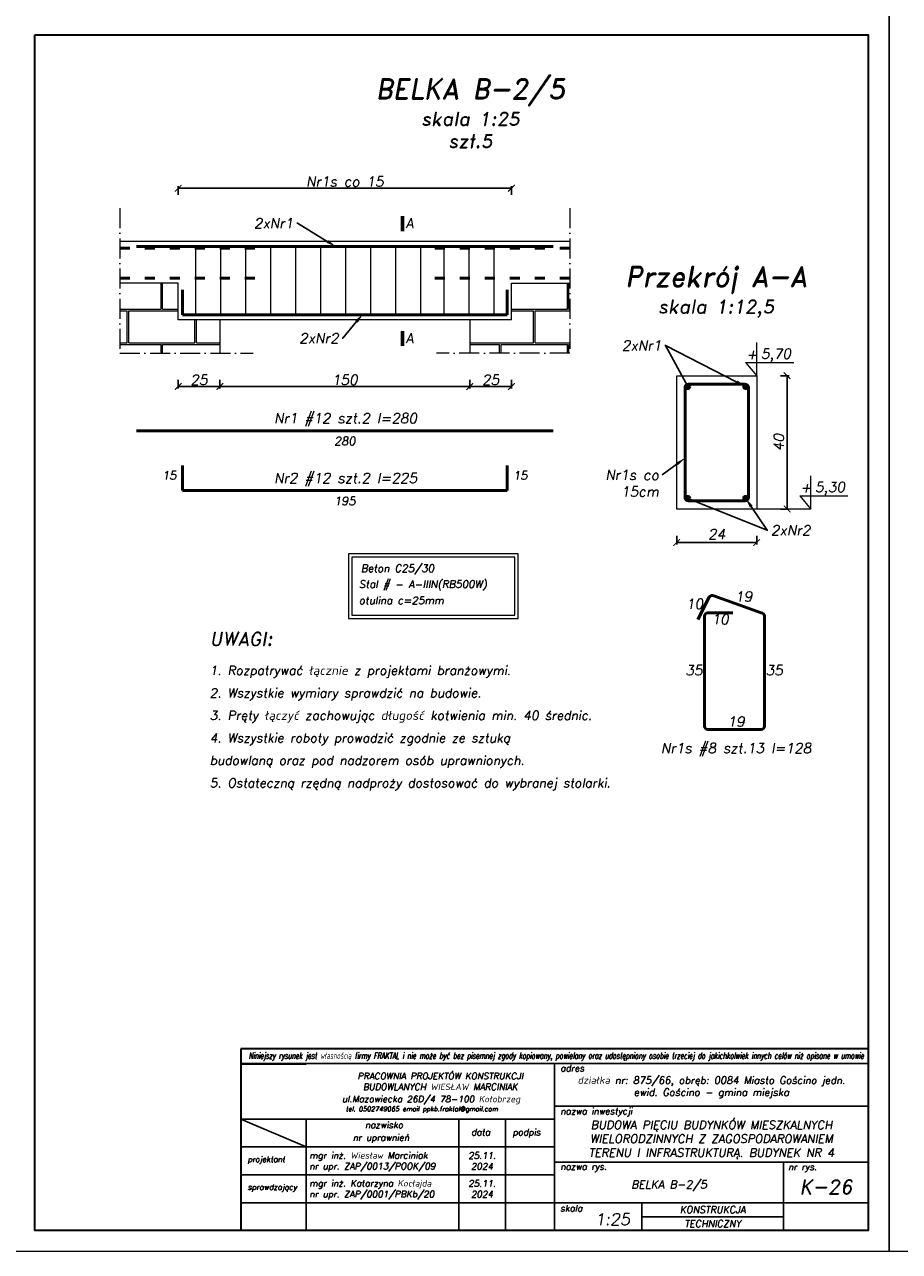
# Model space of a CAD drawing. Header units: millimetres. Extents: x 295948 to 312016, y 6878 to 18016.
# Tile 43 of 252: x 303148 to 303673, y 10591 to 11327. Entities that reach past the tile are written whole.
import ezdxf
from ezdxf import colors
from ezdxf.entities.mleader import LeaderData, LeaderLine
from ezdxf.math import Vec2, Vec3

# ---------------------------------------------------------------- set-up
doc = ezdxf.new("R2010")
doc.units = ezdxf.units.MM
doc.linetypes.add('ACAD_ISO03W100', pattern=[30, 12, -18])
doc.linetypes.add('ACAD_ISO10W100', pattern=[18, 12, -3, 0, -3])
for name, color, linetype, lineweight in [('konstrukcja', 3, 'Continuous', 35), ('konstrukcja fundamenty', 6, 'ACAD_ISO10W100', 35), ('konstrukcja wymiary', 1, 'Continuous', 13), ('kreskowanie', 253, 'Continuous', 0), ('opisy', 2, 'Continuous', 18), ('osie', 5, 'ACAD_ISO10W100', 13), ('zbrojenie', 4, 'Continuous', 50), ('ściana konstrukcja', 107, 'Continuous', 18)]:
    doc.layers.add(name, color=color, linetype=linetype, lineweight=lineweight)
doc.layers.add('tabelka', color=5, linetype='Continuous')
doc.styles.add('KONSTRUKCJA', font='romand.shx', dxfattribs={"oblique": 10})
doc.styles.add('konstrukcja3', font='romand.shx', dxfattribs={"oblique": 10, "height": 6})
doc.styles.add('mój opis', font='romand.shx', dxfattribs={"oblique": 20})
doc.styles.get("Standard").update_dxf_attribs({"font": 'romand.shx', "oblique": 10})
doc.dimstyles.new('125', dxfattribs={"dimtxt": 6, "dimasz": 4, "dimexe": 1.25, "dimexo": 0.625, "dimgap": 1, "dimtad": 1, "dimdec": 0, "dimtxsty": 'konstrukcja3', "dimblk": 'ARCHTICK', "dimcen": 2.5, "dimadec": 0, "dimazin": 0, "dimtfac": 1, "dimtdec": 0, "dimtix": 1, "dimtmove": 0, "dimatfit": 3, "dimfxl": 4, "dimfxlon": 1, "dimarcsym": 0})
doc.dimstyles.new('125 do 112.5', dxfattribs={"dimtxt": 6, "dimasz": 4, "dimexe": 1.25, "dimexo": 0.625, "dimgap": 2, "dimtad": 1, "dimdec": 0, "dimlfac": 0.5, "dimrnd": 0.5, "dimtxsty": 'konstrukcja3', "dimblk": 'ARCHTICK', "dimcen": 2.5, "dimadec": 0, "dimazin": 0, "dimtfac": 1, "dimtdec": 0, "dimtix": 1, "dimtmove": 0, "dimatfit": 3, "dimfxl": 4, "dimfxlon": 1, "dimarcsym": 0})

# ---------------------------------------------------------------- blocks, each defined once
blk = doc.blocks.new('_ArchTick')
at = {"color": 0, "linetype": 'ByBlock', "lineweight": 13, "const_width": 0.15}
blk.add_lwpolyline([(-0.5, -0.5), (0.5, 0.5)], dxfattribs=at)
blk = doc.blocks.new('*D671')
at = {"layer": 'Defpoints', "color": 0, "transparency": 16777216}
for p in [(303414.73, 11149.73), (303439.73, 11149.73), (303414.73, 11109.73)]:
    blk.add_point(p, dxfattribs=at)
at = {"layer": 'konstrukcja wymiary', "color": 0, "lineweight": -2, "transparency": 16777216}
for p, q in [((303414.73, 11113.73), (303414.73, 11108.48)), ((303439.73, 11113.73), (303439.73, 11108.48)), ((303439.73, 11109.73), (303414.73, 11109.73))]:
    blk.add_line(p, q, dxfattribs=at)
at = {"layer": 'konstrukcja wymiary', "color": 0, "lineweight": -2, "transparency": 16777216, "xscale": 4, "yscale": 4, "zscale": 4, "rotation": 180}
blk.add_blockref('_ArchTick', (303414.73, 11109.73), dxfattribs=at)
at = {"layer": 'konstrukcja wymiary', "color": 0, "lineweight": -2, "transparency": 16777216, "xscale": 4, "yscale": 4, "zscale": 4}
blk.add_blockref('_ArchTick', (303439.73, 11109.73), dxfattribs=at)
at = {"layer": 'konstrukcja wymiary', "color": 0, "transparency": 16777216, "insert": (303427.23, 11113.73), "char_height": 6, "attachment_point": 5, "style": 'konstrukcja3'}
blk.add_mtext('25', dxfattribs=at)
blk = doc.blocks.new('*D672')
at = {"layer": 'Defpoints', "color": 0, "transparency": 16777216}
for p in [(303414.73, 11149.73), (303264.73, 11129.73), (303264.73, 11109.73)]:
    blk.add_point(p, dxfattribs=at)
at = {"layer": 'konstrukcja wymiary', "color": 0, "lineweight": -2, "transparency": 16777216}
for p, q in [((303264.73, 11113.73), (303264.73, 11108.48)), ((303414.73, 11113.73), (303414.73, 11108.48)), ((303414.73, 11109.73), (303264.73, 11109.73))]:
    blk.add_line(p, q, dxfattribs=at)
at = {"layer": 'konstrukcja wymiary', "color": 0, "lineweight": -2, "transparency": 16777216, "xscale": 4, "yscale": 4, "zscale": 4, "rotation": 180}
blk.add_blockref('_ArchTick', (303264.73, 11109.73), dxfattribs=at)
at = {"layer": 'konstrukcja wymiary', "color": 0, "lineweight": -2, "transparency": 16777216, "xscale": 4, "yscale": 4, "zscale": 4}
blk.add_blockref('_ArchTick', (303414.73, 11109.73), dxfattribs=at)
at = {"layer": 'konstrukcja wymiary', "color": 0, "transparency": 16777216, "insert": (303339.73, 11113.73), "char_height": 6, "attachment_point": 5, "style": 'konstrukcja3'}
blk.add_mtext('150', dxfattribs=at)
blk = doc.blocks.new('*D673')
at = {"layer": 'Defpoints', "color": 0, "transparency": 16777216}
for p in [(303239.73, 11149.73), (303264.73, 11129.73), (303239.73, 11109.73)]:
    blk.add_point(p, dxfattribs=at)
at = {"layer": 'konstrukcja wymiary', "color": 0, "lineweight": -2, "transparency": 16777216}
for p, q in [((303239.73, 11113.73), (303239.73, 11108.48)), ((303264.73, 11113.73), (303264.73, 11108.48)), ((303264.73, 11109.73), (303239.73, 11109.73))]:
    blk.add_line(p, q, dxfattribs=at)
at = {"layer": 'konstrukcja wymiary', "color": 0, "lineweight": -2, "transparency": 16777216, "xscale": 4, "yscale": 4, "zscale": 4, "rotation": 180}
blk.add_blockref('_ArchTick', (303239.73, 11109.73), dxfattribs=at)
at = {"layer": 'konstrukcja wymiary', "color": 0, "lineweight": -2, "transparency": 16777216, "xscale": 4, "yscale": 4, "zscale": 4}
blk.add_blockref('_ArchTick', (303264.73, 11109.73), dxfattribs=at)
at = {"layer": 'konstrukcja wymiary', "color": 0, "transparency": 16777216, "insert": (303252.23, 11113.73), "char_height": 6, "attachment_point": 5, "style": 'konstrukcja3'}
blk.add_mtext('25', dxfattribs=at)
blk = doc.blocks.new('*D670')
at = {"layer": 'Defpoints', "color": 0, "transparency": 16777216}
for p in [(303439.73, 11228.73), (303239.73, 11149.73), (303439.73, 11149.73)]:
    blk.add_point(p, dxfattribs=at)
at = {"layer": 'konstrukcja wymiary', "color": 0, "lineweight": -2, "transparency": 16777216}
for p, q in [((303239.73, 11224.73), (303239.73, 11229.98)), ((303239.73, 11228.73), (303439.73, 11228.73)), ((303439.73, 11224.73), (303439.73, 11229.98))]:
    blk.add_line(p, q, dxfattribs=at)
at = {"layer": 'konstrukcja wymiary', "color": 0, "lineweight": -2, "transparency": 16777216, "xscale": 4, "yscale": 4, "zscale": 4, "rotation": 180}
blk.add_blockref('_ArchTick', (303239.73, 11228.73), dxfattribs=at)
at = {"layer": 'konstrukcja wymiary', "color": 0, "lineweight": -2, "transparency": 16777216, "xscale": 4, "yscale": 4, "zscale": 4}
blk.add_blockref('_ArchTick', (303439.73, 11228.73), dxfattribs=at)
at = {"layer": 'konstrukcja wymiary', "color": 0, "transparency": 16777216, "insert": (303339.73, 11232.73), "char_height": 6, "attachment_point": 5, "style": 'konstrukcja3'}
blk.add_mtext('Nr1s co 15', dxfattribs=at)
blk = doc.blocks.new('*D678')
at = {"layer": 'Defpoints', "color": 0, "transparency": 16777216}
for p in [(303538.89, 11036.15), (303586.89, 11036.15), (303538.89, 11016.15)]:
    blk.add_point(p, dxfattribs=at)
at = {"layer": 'konstrukcja wymiary', "color": 0, "lineweight": -2, "transparency": 16777216}
for p, q in [((303538.89, 11020.15), (303538.89, 11014.9)), ((303586.89, 11016.15), (303538.89, 11016.15)), ((303586.89, 11020.15), (303586.89, 11014.9))]:
    blk.add_line(p, q, dxfattribs=at)
at = {"layer": 'konstrukcja wymiary', "color": 0, "lineweight": -2, "transparency": 16777216, "xscale": 4, "yscale": 4, "zscale": 4, "rotation": 180}
blk.add_blockref('_ArchTick', (303538.89, 11016.15), dxfattribs=at)
at = {"layer": 'konstrukcja wymiary', "color": 0, "lineweight": -2, "transparency": 16777216, "xscale": 4, "yscale": 4, "zscale": 4}
blk.add_blockref('_ArchTick', (303586.89, 11016.15), dxfattribs=at)
at = {"layer": 'konstrukcja wymiary', "color": 0, "transparency": 16777216, "insert": (303562.89, 11021.15), "char_height": 6, "attachment_point": 5, "style": 'konstrukcja3'}
blk.add_mtext('24', dxfattribs=at)
blk = doc.blocks.new('*D679')
at = {"layer": 'Defpoints', "color": 0, "transparency": 16777216}
for p in [(303586.89, 11116.15), (303586.89, 11036.15), (303605.15, 11036.15)]:
    blk.add_point(p, dxfattribs=at)
at = {"layer": 'konstrukcja wymiary', "color": 0, "lineweight": -2, "transparency": 16777216}
for p, q in [((303601.15, 11116.15), (303606.4, 11116.15)), ((303605.15, 11116.15), (303605.15, 11036.15)), ((303601.15, 11036.15), (303606.4, 11036.15))]:
    blk.add_line(p, q, dxfattribs=at)
at = {"layer": 'konstrukcja wymiary', "color": 0, "lineweight": -2, "transparency": 16777216, "xscale": 4, "yscale": 4, "zscale": 4}
for p, rotation in [((303605.15, 11116.15), 90), ((303605.15, 11036.15), 270)]:
    blk.add_blockref('_ArchTick', p, dxfattribs=dict(at, rotation=rotation))
at = {"layer": 'konstrukcja wymiary', "color": 0, "transparency": 16777216, "insert": (303600.15, 11076.15), "char_height": 6, "attachment_point": 5, "rotation": 90, "style": 'konstrukcja3'}
blk.add_mtext('40', dxfattribs=at)

msp = doc.modelspace()

# ---------------------------------------------------------------- hatches: boundary and pattern name
at = {"layer": 'kreskowanie'}
h = msp.add_hatch(dxfattribs=at)
h.set_pattern_fill('AR-B816C', color=256, scale=0.1, style=0)
h.set_pattern_definition([(0, (89281.087, 3799.364), (20.32, 20.32), [39.6875, -0.9525]), (0, (89260.767, 3800.317), (20.32, 20.32), [39.6875, -0.9525]), (90, (89281.087, 3799.364), (-20.32, 20.32), [-21.2725, 19.3675]), (90, (89280.135, 3799.364), (-20.32, 20.32), [-21.2725, 19.3675])])
h.paths.add_polyline_path([(303474.733, 11129.728), (303474.733, 11171.728), (303439.733, 11171.728), (303439.733, 11149.728), (303414.733, 11149.728), (303414.733, 11129.728)])
h.paths.add_polyline_path([(303204.733, 11129.728), (303264.733, 11129.728), (303264.733, 11149.728), (303239.733, 11149.728), (303239.733, 11171.728), (303204.733, 11171.728)])
at = {"layer": 'zbrojenie'}
h = msp.add_hatch(color=256, dxfattribs=at)
edge = h.paths.add_edge_path()
edge.add_arc((303545.491, 11109.695), 1.2, 0, 360)
h = msp.add_hatch(color=256, dxfattribs=at)
edge = h.paths.add_edge_path()
edge.add_arc((303580.286, 11109.695), 1.2, 0, 360)
h = msp.add_hatch(color=256, dxfattribs=at)
edge = h.paths.add_edge_path()
edge.add_arc((303545.491, 11042.614), 1.2, 0, 360)
h = msp.add_hatch(color=256, dxfattribs=at)
edge = h.paths.add_edge_path()
edge.add_arc((303580.286, 11042.614), 1.2, 0, 360)

# ---------------------------------------------------------------- linework, layer by layer
msp.add_line((303277.394, 10703.142), (303316.429, 10703.142))
at = {"layer": 'konstrukcja'}
msp.add_lwpolyline([(303153.785, 11320.687), (303653.785, 11320.687), (303653.785, 10603.187), (303153.785, 10603.187)], close=True, dxfattribs=at)
at = {"layer": 'konstrukcja fundamenty', "linetype": 'Continuous'}
for p, q in [((303653.785, 10712.336), (303277.394, 10712.336)), ((303277.394, 10712.336), (303277.394, 10603.187)), ((303277.394, 10703.558), (303277.394, 10603.187))]:
    msp.add_line(p, q, dxfattribs=at)
at = {"layer": 'konstrukcja wymiary', "lineweight": 60}
for p, q in [((303374.424, 11203.01), (303374.424, 11211.884)), ((303374.424, 11134.039), (303374.424, 11142.913))]:
    msp.add_line(p, q, dxfattribs=at)
at = {"layer": 'konstrukcja wymiary'}
for p, q in [((303250.255, 11152.228), (303250.255, 11194.228)), ((303265.255, 11152.228), (303265.255, 11194.228)), ((303280.255, 11152.228), (303280.255, 11194.228)), ((303295.255, 11152.228), (303295.255, 11194.228)), ((303310.255, 11152.228), (303310.255, 11194.228)), ((303325.255, 11152.228), (303325.255, 11194.228)), ((303340.255, 11152.228), (303340.255, 11194.228)), ((303355.255, 11152.228), (303355.255, 11194.228)), ((303370.255, 11152.228), (303370.255, 11194.228)), ((303385.255, 11152.228), (303385.255, 11194.228)), ((303399.255, 11152.228), (303399.255, 11194.228)), ((303414.255, 11152.228), (303414.255, 11194.228)), ((303429.255, 11152.228), (303429.255, 11194.228)), ((303619.327, 11036.155), (303586.888, 11036.155))]:
    msp.add_line(p, q, dxfattribs=at)
for points in [[(303141.285, 11333.187), (303666.285, 11333.187), (303666.285, 10590.687), (303141.285, 10590.687)], [(303666.285, 11333.187), (304191.285, 11333.187), (304191.285, 10590.687), (303666.285, 10590.687)], [(303341.965, 10970.589), (303443.795, 10970.589), (303443.795, 11009.291), (303341.965, 11009.291)], [(303343.965, 10972.589), (303441.795, 10972.589), (303441.795, 11007.291), (303343.965, 11007.291)]]:
    msp.add_lwpolyline(points, close=True, dxfattribs=at)
at = {"layer": 'opisy'}
for p, q in [((303586.888, 11116.155), (303586.888, 11136.155)), ((303580.229, 11124.044), (303609.062, 11124.044)), ((303580.229, 11124.044), (303586.888, 11116.155)), ((303619.327, 11036.155), (303619.327, 11056.155)), ((303612.668, 11044.044), (303641.501, 11044.044)), ((303612.668, 11044.044), (303619.327, 11036.155))]:
    msp.add_line(p, q, dxfattribs=at)
at = {"layer": 'osie'}
for p, q in [((303204.733, 11216.728), (303204.733, 11129.728)), ((303474.733, 11216.728), (303474.733, 11129.728)), ((303204.733, 11129.728), (303284.733, 11129.728)), ((303474.733, 11129.728), (303394.733, 11129.728))]:
    msp.add_line(p, q, dxfattribs=at)
at = {"layer": 'tabelka', "color": 2, "linetype": 'ByBlock'}
for p, q in [((303653.785, 10703.558), (303277.394, 10703.558)), ((303653.785, 10703.558), (303277.394, 10703.558)), ((303465.589, 10703.558), (303465.589, 10603.187)), ((303465.589, 10703.558), (303465.589, 10603.187)), ((303653.785, 10703.558), (303653.785, 10603.187)), ((303653.785, 10703.558), (303653.785, 10603.187)), ((303465.589, 10677.784), (303653.785, 10677.784)), ((303277.394, 10670.101), (303465.589, 10670.101)), ((303277.394, 10670.101), (303316.56, 10653.373)), ((303277.394, 10670.101), (303465.589, 10670.101)), ((303277.394, 10670.101), (303316.56, 10653.373)), ((303316.56, 10670.101), (303316.56, 10603.187)), ((303316.56, 10670.101), (303316.56, 10603.187)), ((303408.043, 10670.101), (303408.043, 10603.187)), ((303408.043, 10670.101), (303408.043, 10603.187)), ((303436.075, 10670.101), (303436.075, 10603.187)), ((303277.394, 10653.373), (303465.589, 10653.373)), ((303277.394, 10653.373), (303465.589, 10653.373)), ((303465.589, 10644.316), (303653.785, 10644.316)), ((303465.589, 10644.316), (303653.785, 10644.316)), ((303603.027, 10644.316), (303603.027, 10603.187)), ((303603.027, 10644.316), (303603.027, 10603.187)), ((303277.394, 10636.644), (303465.589, 10636.644)), ((303277.394, 10636.644), (303465.589, 10636.644)), ((303277.394, 10619.916), (303653.785, 10619.916)), ((303277.394, 10619.916), (303603.027, 10619.916)), ((303517.866, 10619.916), (303517.866, 10603.187)), ((303517.866, 10619.916), (303517.866, 10603.187)), ((303517.866, 10611.552), (303603.027, 10611.552)), ((303277.394, 10603.187), (303653.785, 10603.187)), ((303277.394, 10603.187), (303653.785, 10603.187)), ((303319.215, 10603.187), (303653.785, 10603.187)), ((303319.215, 10603.187), (303653.785, 10603.187))]:
    msp.add_line(p, q, dxfattribs=at)
at = {"layer": 'zbrojenie', "linetype": 'ACAD_ISO03W100', "ltscale": 0.5}
for p, q in [((303285.733, 11192.728), (303204.733, 11192.728)), ((303393.733, 11192.728), (303474.733, 11192.728)), ((303285.733, 11174.728), (303204.733, 11174.728)), ((303393.733, 11174.728), (303474.733, 11174.728))]:
    msp.add_line(p, q, dxfattribs=at)
at = {"layer": 'zbrojenie'}
for p, q in [((303214.733, 11193.728), (303464.733, 11193.728)), ((303242.233, 11152.728), (303242.233, 11167.728)), ((303437.233, 11152.728), (303437.233, 11167.728)), ((303242.233, 11152.728), (303437.233, 11152.728)), ((303214.733, 11083.212), (303464.733, 11083.212)), ((303242.233, 11047.316), (303242.233, 11062.316)), ((303437.233, 11047.316), (303437.233, 11062.316)), ((303242.233, 11047.316), (303437.233, 11047.316)), ((303558.382, 10983.296), (303551.469, 10969.984)), ((303561.079, 10984.149), (303589.511, 10973.921)), ((303555.511, 10905.921), (303555.511, 10971.921)), ((303557.511, 10973.921), (303572.511, 10973.921)), ((303591.511, 10971.921), (303591.511, 10905.921)), ((303589.511, 10903.921), (303557.511, 10903.921))]:
    msp.add_line(p, q, dxfattribs=at)
msp.add_lwpolyline([(303579.888, 11041.155), (303545.888, 11041.155, -0.4142136), (303543.888, 11043.155), (303543.888, 11109.155, -0.4142136), (303545.888, 11111.155), (303579.888, 11111.155, -0.4142136), (303581.888, 11109.155), (303581.888, 11043.155, -0.4142136)], format="xyb", close=True, dxfattribs=at)
for centre in [(303545.491, 11109.695), (303580.286, 11109.695), (303545.491, 11042.614), (303580.286, 11042.614)]:
    msp.add_circle(centre, 1.2, dxfattribs=at)
for centre, start, end in [((303560.157, 10982.374), 62.556395, 152.556395), ((303557.511, 10971.921), 90, 180), ((303589.511, 10971.921), 0, 90), ((303557.511, 10905.921), 180, 270), ((303589.511, 10905.921), 270, 0)]:
    msp.add_arc(centre, 2, start, end, dxfattribs=at)
at = {"layer": 'ściana konstrukcja'}
for p, q in [((303474.733, 11196.728), (303204.733, 11196.728)), ((303239.733, 11171.728), (303204.733, 11171.728)), ((303239.733, 11149.728), (303239.733, 11171.728)), ((303439.733, 11149.728), (303439.733, 11171.728)), ((303439.733, 11171.728), (303474.733, 11171.728)), ((303439.733, 11149.728), (303239.733, 11149.728)), ((303264.733, 11149.728), (303264.733, 11129.728)), ((303414.733, 11149.728), (303414.733, 11129.728)), ((303538.888, 11116.155), (303586.888, 11116.155)), ((303538.888, 11036.155), (303538.888, 11116.155)), ((303586.888, 11116.155), (303586.888, 11036.155)), ((303586.888, 11036.155), (303538.888, 11036.155))]:
    msp.add_line(p, q, dxfattribs=at)

# ---------------------------------------------------------------- texts
at = {"insert": (303281.984, 10710.108), "char_height": 3.801927, "width": 361.1286, "attachment_point": 1}
msp.add_mtext('{\\Fsimplex|c238;\\W0.6;Niniejszy rysunek jest własnością firmy FRAKTAL i nie może być bez pisemnej zgody kopiowany, powielany oraz udostępniony osobie trzeciej do jakichkolwiek innych celów niż opisane w umowie}', dxfattribs=at)
at = {"style": 'mój opis'}
for s, insert, char_height, width, attachment_point in [('\\pxqc;{\\Q10;PRACOWNIA PROJEKTÓW KONSTRUKCJI\\PBUDOWLANYCH WIESŁAW MARCINIAK}', (303301.187, 10697.868), 3.87233, 191.63894, 1), ('{\\Q10;adres}', (303469.043, 10702.597), 3.87233, 191.63894, 1), ('\\pxqc;{\\Q10;działka nr: 875/66, obręb: 0084 Miasto Gościno jedn. ewid. Gościno - gmina miejska }', (303559.687, 10689.113), 4.33333, 188.19538, 5), ('{\\Q10;ul.Mazowiecka 26D/4 78-100 Kołobrzeg\\P\\pxql;\\H0.85511x; \\H0.85714x;tel. 0502749065 email ppkb.fraktal@gmail.com}', (303337.992, 10684.074), 3.87233, 191.63894, 1), ('{\\Q10;nazwa inwestycji}', (303469.043, 10676.822), 3.87233, 191.63894, 1), ('{\\Q10;nazwisko}', (303351.822, 10668.532), 3.87233, 191.63894, 1), ('\\pxsm1,qc;{\\Q10;BUDOWA PIĘCIU BUDYNKÓW MIESZKALNYCH WIELORODZINNYCH Z ZAGOSPODAROWANIEM TERENU I INFRASTRUKTURĄ. BUDYNEK NR 4}', (303559.687, 10657.72), 4.999995, 188.19538, 5), ('{\\Q10;nr uprawnień}', (303344.513, 10661.018), 3.87233, 191.63894, 1), ('{\\Q10;data}', (303415.496, 10664.229), 3.87233, 191.63894, 1), ('{\\Q10;podpis}', (303440.401, 10664.229), 3.87233, 191.63894, 1), ('\\pxt20;{\\Q10;projektant}', (303281.418, 10647.664), 3.31128, 191.63894, 1), ('{\\Q10;mgr inż. Wiesław Marciniak}', (303318.44, 10650.258), 3.87233, 191.63894, 1), ('{\\Q10;25.11.\\P2024}', (303422.059, 10645.009), 3.87233, 28.03215, 5), ('\\A1;{\\Q10;nr upr. ZAP/0013/POOK/09}', (303318.44, 10643.782), 3.87233, 191.63894, 1), ('{\\Q10;nazwa rys.}', (303469.043, 10643.477), 3.86666, 191.63894, 1), ('{\\Q10;nr rys.}', (303605.743, 10643.37), 3.87233, 191.63894, 1), ('\\pxt20;{\\Q10;sprawdzający}', (303281.418, 10630.935), 3.31128, 191.63894, 1), ('{\\Q10;mgr inż. Katarzyna Kocłajda}', (303318.44, 10633.529), 3.87233, 191.63894, 1), ('{\\Q10;25.11.\\P2024}', (303422.059, 10628.28), 3.87233, 28.03215, 5), ('\\pxqc;{\\Q10;BELKA B-2/5}', (303534.308, 10630.125), 4.79999, 137.43732, 5), ('{\\Q10;K-26}', (303628.406, 10629.436), 8.62312, 50.75806, 5), ('\\A1;{\\Q10;nr upr. ZAP/0001/PBKb/20}', (303318.44, 10627.053), 3.87233, 191.63894, 1), ('{\\Q10;skala}', (303468.974, 10618.542), 3.87233, 191.63894, 1), ('{\\Q10;KONSTRUKCJA}', (303560.446, 10615.734), 4.18212, 85.16082, 5), ('{\\Q10;1:25}', (303489.748, 10613.541), 7.04061, 191.63894, 1), ('{\\Q10;TECHNICZNY}', (303560.446, 10607.37), 4.18212, 85.16082, 5)]:
    msp.add_mtext(s, dxfattribs=dict(at, insert=insert, char_height=char_height, width=width, attachment_point=attachment_point))
at = {"layer": 'opisy'}
for s, insert, char_height, width, attachment_point, style in [('\\pxqc;BELKA B-2/5\\P{\\H0.66666x;skala 1:25\\Pszt.5}', (303415.061, 11273.626), 12, 378.47761, 5, 'KONSTRUKCJA'), ('A', (303376.185, 11210.727), 6, 126.49987, 1, 'KONSTRUKCJA'), ('\\pxqc;{\\H2x;Przekrój A-A\\P\\H0.66667x;skala 1:12,5}', (303562.496, 11166.434), 6, 314.05598, 5, 'konstrukcja3'), ('A', (303376.185, 11141.756), 6, 126.49987, 1, 'KONSTRUKCJA'), ('5,70', (303589.458, 11132.402), 6, 5.25172, 1, 'konstrukcja3'), ('+', (303580.645, 11132.06), 6, 5.25172, 1, 'konstrukcja3'), ('\\A1;Nr1 #12 szt.2 l=280', (303340.182, 11089.708), 6, 214.88745, 5, 'KONSTRUKCJA'), ('\\A1;280', (303339.733, 11076.976), 5, 184.88745, 5, 'KONSTRUKCJA'), ('\\A1;15', (303234.402, 11056.386), 5, 184.88745, 5, 'KONSTRUKCJA'), ('\\A1;15', (303445.064, 11056.386), 5, 184.88745, 5, 'KONSTRUKCJA'), ('\\A1;Nr2 #12 szt.2 l=225', (303340.182, 11053.812), 6, 214.88745, 5, 'KONSTRUKCJA'), ('+', (303613.084, 11052.06), 6, 5.25172, 1, 'konstrukcja3'), ('5,30', (303621.897, 11052.402), 6, 5.25172, 1, 'konstrukcja3'), ('\\A1;195', (303339.733, 11041.08), 5, 184.88745, 5, 'KONSTRUKCJA'), ('Beton C25/30', (303349.389, 11002.877), 4.5, 142.31235, 1, 'KONSTRUKCJA'), ('Stal # - A-IIIN(RB500W) ', (303348.216, 10993.372), 4.5, 142.31235, 1, 'KONSTRUKCJA'), ('\\pxqc;19', (303579.099, 10983.727), 6, 122.63167, 5, 'konstrukcja3'), ('otulina c=25mm', (303348.18, 10983.562), 4.5, 142.31235, 1, 'KONSTRUKCJA'), ('\\pxqc;10', (303549.639, 10979.304), 6, 122.63167, 5, 'konstrukcja3'), ('\\pxqc;10', (303565.011, 10970.087), 6, 122.63167, 5, 'konstrukcja3'), ('\\A1;\\pxsm1.5;{\\H1.5x;UWAGI:\\P}1. Rozpatrywać łącznie z projektami branżowymi.\\P2. Wszystkie wymiary sprawdzić na budowie.\\P3. Pręty łączyć zachowując długość kotwienia min. 40 średnic.\\P4. Wszystkie roboty prowadzić zgodnie ze sztuką budowlaną oraz pod nadzorem osób uprawnionych.\\P5. Ostateczną rzędną nadproży dostosować do wybranej stolarki.', (303258.667, 10962.318), 5.4, 230.3335, 1, 'KONSTRUKCJA'), ('\\pxqc;35', (303549.203, 10939.465), 6, 122.63167, 5, 'konstrukcja3'), ('\\pxqc;35', (303597.405, 10939.465), 6, 122.63167, 5, 'konstrukcja3'), ('\\pxqc;19', (303574.511, 10908.613), 6, 122.63167, 5, 'konstrukcja3'), ('\\pxqc;Nr1s #8 szt.13 l=128', (303574.511, 10891.719), 6, 122.63167, 5, 'konstrukcja3')]:
    msp.add_mtext(s, dxfattribs=dict(at, insert=insert, char_height=char_height, width=width, attachment_point=attachment_point, style=style))

# ---------------------------------------------------------------- dimensions: what is measured, and where the dimension line sits
at = {"layer": 'konstrukcja wymiary'}
dim = msp.add_linear_dim(base=(303439.733, 11228.728), p1=(303239.733, 11149.728), p2=(303439.733, 11149.728), text='Nr1s co 15', dimstyle='125', dxfattribs=at)
dim.commit()
dim.dimension.update_dxf_attribs({"geometry": '*D670', "text_midpoint": (303339.733, 11232.728)})
for base, p1, p2, picture, middle in [((303239.733, 11109.728), (303264.733, 11129.728), (303239.733, 11149.728), '*D673', (303252.233, 11113.728)), ((303264.733, 11109.728), (303414.733, 11149.728), (303264.733, 11129.728), '*D672', (303339.733, 11113.728))]:
    dim = msp.add_linear_dim(base=base, p1=p1, p2=p2, dimstyle='125', override={"dimtmove": 1}, dxfattribs=at)
    dim.commit()
    dim.dimension.update_dxf_attribs({"geometry": picture, "text_midpoint": middle})
dim = msp.add_linear_dim(base=(303414.733, 11109.728), p1=(303439.733, 11149.728), p2=(303414.733, 11149.728), dimstyle='125', dxfattribs=at)
dim.commit()
dim.dimension.update_dxf_attribs({"geometry": '*D671', "text_midpoint": (303427.233, 11113.728)})
for base, p1, p2, angle, picture, middle in [((303605.154, 11036.155), (303586.888, 11116.155), (303586.888, 11036.155), 90, '*D679', (303600.154, 11076.155)), ((303538.888, 11016.155), (303586.888, 11036.155), (303538.888, 11036.155), 180, '*D678', (303562.888, 11021.155))]:
    dim = msp.add_linear_dim(base=base, p1=p1, p2=p2, angle=angle, dimstyle='125 do 112.5', dxfattribs=at)
    dim.commit()
    dim.dimension.update_dxf_attribs({"geometry": picture, "text_midpoint": middle})

# ---------------------------------------------------------------- leaders
at = {"layer": 'opisy'}
ml = msp.add_multileader_mtext('Standard', dxfattribs=at)
ml.set_content('2xNr1', color=256, style='KONSTRUKCJA')
ml.set_leader_properties()
ml.build(insert=Vec2(0, 0))
ml.multileader.update_dxf_attribs({"dogleg_length": 0.36, "arrow_head_size": 6})
ctx = ml.context
ctx.base_point, ctx.char_height, ctx.arrow_head_size, ctx.plane_origin = Vec3(303282.385, 11207.668), 6, 6, Vec3(303320.373, 11299.277)
ctx.text_align_type = 2
notes = []
notes.append((ctx, [(1, (1, 1, 0), (303311.231, 11207.668), (-1, 0), 0.36, [(0, [(303334.313, 11193.728), (303311.231, 11207.668)], 0, [])])]))
ctx.mtext.insert, ctx.mtext.width, ctx.mtext.alignment, ctx.mtext.flow_direction = Vec3(303308.871, 11210.668), 12.24233, 3, 5
ml = msp.add_multileader_mtext('Standard', dxfattribs=at)
ml.set_content('2xNr2', color=256, style='KONSTRUKCJA')
ml.set_leader_properties()
ml.build(insert=Vec2(0, 0))
ml.multileader.update_dxf_attribs({"dogleg_length": 0.36, "arrow_head_size": 6})
ctx = ml.context
ctx.base_point, ctx.char_height, ctx.arrow_head_size, ctx.plane_origin = Vec3(303308.362, 11138.662), 6, 6, Vec3(303336.656, 11227.271)
ctx.text_align_type = 2
notes.append((ctx, [(1, (1, 1, 0), (303338.436, 11138.662), (-1, 0), 0.36, [(0, [(303350.595, 11153.25), (303338.436, 11138.662)], 0, [])])]))
ctx.mtext.insert, ctx.mtext.alignment, ctx.mtext.flow_direction = Vec3(303336.076, 11141.662), 3, 5
ml = msp.add_multileader_mtext('Standard', dxfattribs=at)
ml.set_content('2xNr1', color=256, style='KONSTRUKCJA')
ml.set_leader_properties()
ml.build(insert=Vec2(0, 0))
ml.multileader.update_dxf_attribs({"dogleg_length": 0.36, "arrow_head_size": 6})
ctx = ml.context
ctx.base_point, ctx.char_height, ctx.arrow_head_size, ctx.plane_origin = Vec3(303503.222, 11134.415), 6, 6, Vec3(303544.365, 11129.158)
ctx.text_align_type = 2
notes.append((ctx, [(0, (1, 1, 0), (303532.068, 11134.415), (-1, 0), 0.36, [(1, [(303580.286, 11109.695), (303532.068, 11134.415), (303545.491, 11109.695)], 0, [])])]))
ctx.mtext.insert, ctx.mtext.width, ctx.mtext.alignment, ctx.mtext.flow_direction = Vec3(303529.708, 11137.415), 6.76228, 3, 5
ml = msp.add_multileader_mtext('Standard', dxfattribs=at)
ml.set_content('Nr1s co\\P15cm', color=256, style='KONSTRUKCJA')
ml.set_leader_properties()
ml.build(insert=Vec2(0, 0))
ml.multileader.update_dxf_attribs({"dogleg_length": 0.36, "arrow_head_size": 6})
ctx = ml.context
ctx.base_point, ctx.char_height, ctx.arrow_head_size, ctx.plane_origin = Vec3(303490.338, 11056.646), 6, 6, Vec3(303560.616, 11006.974)
ctx.text_align_type = 2
notes.append((ctx, [(1, (1, 1, 0), (303530.17, 11056.646), (-1, 0), 1.396982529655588e-11, [(0, [(303543.888, 11066.823), (303530.17, 11056.646)], 0, [])])]))
ctx.mtext.insert, ctx.mtext.alignment, ctx.mtext.flow_direction = Vec3(303528.17, 11059.646), 3, 5
ml = msp.add_multileader_mtext('Standard', dxfattribs=at)
ml.set_content('2xNr2', color=256, style='KONSTRUKCJA')
ml.set_leader_properties()
ml.build(insert=Vec2(0, 0))
ml.multileader.update_dxf_attribs({"dogleg_length": 0.36, "arrow_head_size": 6})
ctx = ml.context
ctx.base_point, ctx.char_height, ctx.arrow_head_size, ctx.plane_origin = Vec3(303593.48, 11023.492), 6, 6, Vec3(303544.365, 11043.158)
notes.append((ctx, [(1, (1, 1, 0), (303593.12, 11023.492), (1, 0), 0.36, [(1, [(303580.286, 11042.614), (303593.12, 11023.492), (303545.491, 11042.614)], 0, [])])]))
ctx.mtext.insert, ctx.mtext.width, ctx.mtext.flow_direction = Vec3(303595.48, 11026.492), 25.51207, 5
for ctx, leaders in notes:
    for number, flags, end, landing, length, lines in leaders:
        leader = LeaderData()
        leader.index, (leader.has_last_leader_line, leader.has_dogleg_vector, leader.attachment_direction) = number, flags
        leader.last_leader_point, leader.dogleg_vector, leader.dogleg_length = Vec3(end), Vec3(landing), length
        for number, points, colour, breaks in lines:
            line = LeaderLine()
            line.index, line.vertices, line.color, line.breaks = number, Vec3.list(points), colors.encode_raw_color(colour), breaks
            leader.lines.append(line)
        ctx.leaders.append(leader)

doc.saveas('drawing.dxf')
